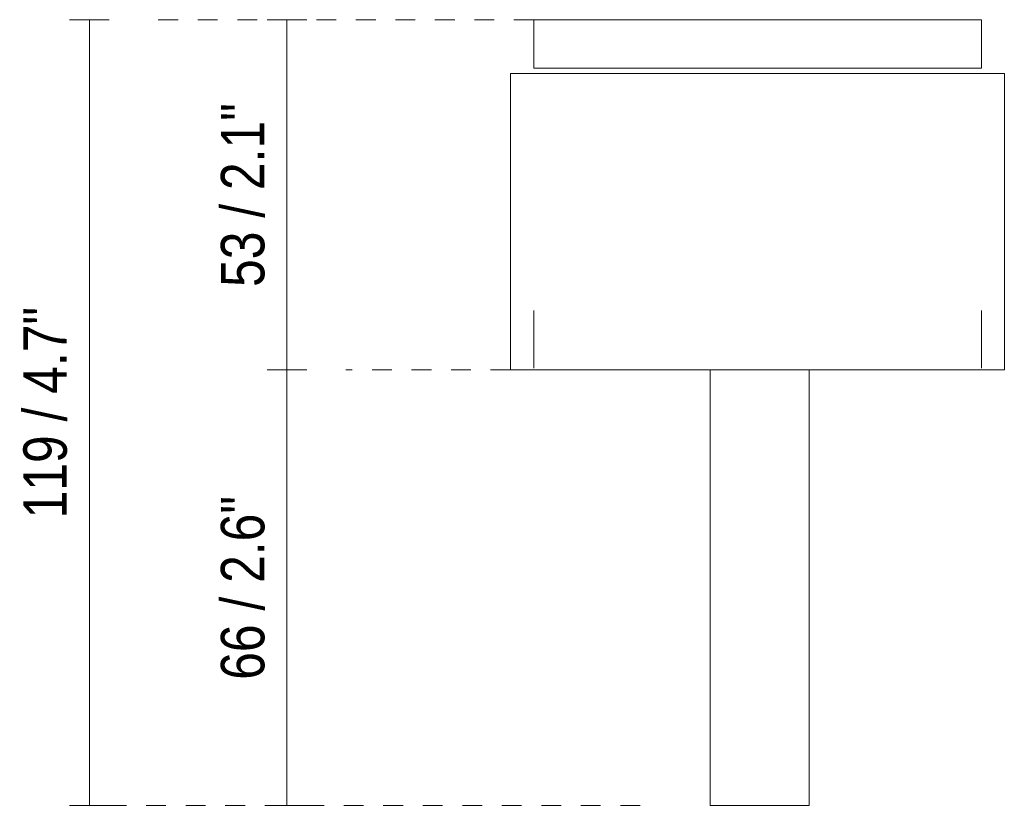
# Model space of a CAD drawing. Header units: millimetres. Extents: x -6679 to -5550, y 206 to 6681.
# Tile 1 of 4: x -6679 to -6530, y 263 to 382. Entities that reach past the tile are written whole.
import ezdxf

# ---------------------------------------------------------------- set-up
doc = ezdxf.new("R2010")
doc.units = ezdxf.units.MM
doc.linetypes.add('Dash', pattern=[6, 3, -3])
for name, color, linetype, lineweight in [('Cotas', 7, 'Continuous', 9), ('Cotas-3', 7, 'Continuous', 9), ('Luminarias', 7, 'Continuous', 20)]:
    doc.layers.add(name, color=color, linetype=linetype, lineweight=lineweight)
doc.layers.add('Lighthing Fixture Dim Grey Dash', color=7, linetype='Dash', lineweight=9, true_color=0xd2d2d2)
doc.styles.add('Arial Narrow', font='ARIALN.TTF', dxfattribs={"height": 6.6})
doc.dimstyles.new('FARO_-_2_2mm_Arial_Narrow_mm_Inch_Left', dxfattribs={"dimscale": 304.8, "dimtxt": 6.754644, "dimasz": 0, "dimexe": 0.009843, "dimexo": 0.0625, "dimgap": 0.004921, "dimtad": 1, "dimdec": 0, "dimzin": 0, "dimdsep": 46, "dimtxsty": 'Arial Narrow', "dimblk1": 'NONE', "dimblk2": 'NONE', "dimsah": 1, "dimcen": 0.09, "dimadec": 0, "dimazin": 0, "dimtfac": 1, "dimtdec": 4, "dimtix": 1, "dimtmove": 0, "dimatfit": 3, "dimfxl": 0.009843, "dimfxlon": 1, "dimtvp": 1, "dimtolj": 1, "dimtzin": 0, "dimarcsym": 2})

# ---------------------------------------------------------------- blocks, each defined once
blk = doc.blocks.new('inviting_walllamp - 57300 INVITING White wall lamp-579896-Alzado_PDF')
at = {"layer": 'Luminarias'}
for p, q in [((-6601.17, 381.82), (-6601.17, 374.45)), ((-6567.17, 381.82), (-6601.17, 381.82)), ((-6533.17, 381.82), (-6567.17, 381.82)), ((-6533.17, 374.45), (-6533.17, 381.82)), ((-6601.17, 374.45), (-6567.17, 374.45)), ((-6567.17, 374.45), (-6533.17, 374.45)), ((-6604.72, 373.65), (-6604.72, 328.62)), ((-6529.72, 373.65), (-6604.72, 373.65)), ((-6529.72, 328.62), (-6529.72, 373.65)), ((-6601.17, 337.63), (-6601.17, 328.92)), ((-6533.17, 328.92), (-6533.17, 337.63)), ((-6604.72, 328.62), (-6529.72, 328.62)), ((-6574.36, 328.62), (-6574.36, 262.5)), ((-6559.36, 262.5), (-6559.36, 328.62)), ((-6574.36, 262.5), (-6572.86, 262.5)), ((-6560.86, 262.5), (-6572.86, 262.5)), ((-6560.86, 262.5), (-6559.36, 262.5))]:
    blk.add_line(p, q, dxfattribs=at)
blk = doc.blocks.new('DIMBLOCK1-Alzado_PDF')
at = {"layer": 'Cotas-3', "color": 251, "true_color": 0x5b5b5b}
for p, q in [((-6638.64, 381.82), (-6641.64, 381.82)), ((-6638.64, 381.82), (-6638.64, 328.62)), ((-6638.64, 381.82), (-6635.64, 381.82)), ((-6638.64, 328.62), (-6641.64, 328.62)), ((-6638.64, 328.62), (-6635.64, 328.62))]:
    blk.add_line(p, q, dxfattribs=at)
at = {"layer": 'Cotas-3', "color": 0, "insert": (-6648.67, 341.23), "char_height": 6.6, "width": 33.5802, "attachment_point": 1, "rotation": 90, "line_spacing_factor": 0.974696, "style": 'Arial Narrow'}
blk.add_mtext('53 / 2.1"', dxfattribs=at)
blk = doc.blocks.new('_None')
blk = doc.blocks.new('DIMBLOCK2-Alzado_PDF')
at = {"layer": 'Cotas-3', "color": 251, "true_color": 0x5b5b5b}
for p, q in [((-6638.64, 328.62), (-6641.64, 328.62)), ((-6638.64, 328.62), (-6638.64, 262.5)), ((-6638.64, 328.62), (-6635.64, 328.62)), ((-6638.64, 262.5), (-6641.64, 262.5)), ((-6638.64, 262.5), (-6635.64, 262.5))]:
    blk.add_line(p, q, dxfattribs=at)
at = {"layer": 'Cotas-3', "color": 0, "insert": (-6648.67, 281.57), "char_height": 6.6, "width": 33.5802, "attachment_point": 1, "rotation": 90, "line_spacing_factor": 0.974696, "style": 'Arial Narrow'}
blk.add_mtext('66 / 2.6"', dxfattribs=at)
blk = doc.blocks.new('DIMBLOCK3-Alzado_PDF')
at = {"layer": 'Cotas-3', "color": 251, "true_color": 0x5b5b5b}
for p, q in [((-6668.64, 381.82), (-6671.64, 381.82)), ((-6668.64, 381.82), (-6668.64, 262.5)), ((-6668.64, 381.82), (-6665.64, 381.82)), ((-6668.64, 262.5), (-6671.64, 262.5)), ((-6668.64, 262.5), (-6665.64, 262.5))]:
    blk.add_line(p, q, dxfattribs=at)
at = {"layer": 'Cotas-3', "color": 0, "insert": (-6678.67, 306.08), "char_height": 6.6, "width": 38.598, "attachment_point": 1, "rotation": 90, "line_spacing_factor": 0.974696, "style": 'Arial Narrow'}
blk.add_mtext('119 / 4.7"', dxfattribs=at)

msp = doc.modelspace()

# ---------------------------------------------------------------- linework, layer by layer
at = {"layer": 'Lighthing Fixture Dim Grey Dash'}
for p, q in [((-6601.17, 381.82), (-6661.17, 381.82)), ((-6604.72, 328.62), (-6629.72, 328.62)), ((-6585.01, 262.5), (-6670.01, 262.5))]:
    msp.add_line(p, q, dxfattribs=at)

# ---------------------------------------------------------------- block references
at = {"layer": 'Luminarias'}
msp.add_blockref('inviting_walllamp - 57300 INVITING White wall lamp-579896-Alzado_PDF', (0, 0), dxfattribs=at)

# ---------------------------------------------------------------- dimensions: what is measured, and where the dimension line sits
at = {"layer": 'Cotas', "color": 251, "true_color": 0x5b5b5b}
for base, p1, p2, override, picture, middle in [((-6668.64, 262.5), (-6665.64, 381.82), (-6671.64, 262.5), {"dimpost": '<>', "dimfxl": 119.467011}, 'DIMBLOCK3-Alzado_PDF', (-6674.41, 322.16)), ((-6638.64, 328.62), (-6641.64, 381.82), (-6635.64, 328.62), {"dimpost": '<>', "dimfxl": 53.533766}, 'DIMBLOCK1-Alzado_PDF', (-6644.41, 355.22)), ((-6638.64, 262.5), (-6635.64, 328.62), (-6641.64, 262.5), {"dimpost": '<>', "dimfxl": 66.391455}, 'DIMBLOCK2-Alzado_PDF', (-6644.41, 295.56))]:
    dim = msp.add_linear_dim(base=base, p1=p1, p2=p2, angle=90, dimstyle='FARO_-_2_2mm_Arial_Narrow_mm_Inch_Left', override=override, dxfattribs=at)
    dim.commit()
    dim.dimension.update_dxf_attribs({"geometry": picture, "text_midpoint": middle})

doc.saveas('drawing.dxf')
